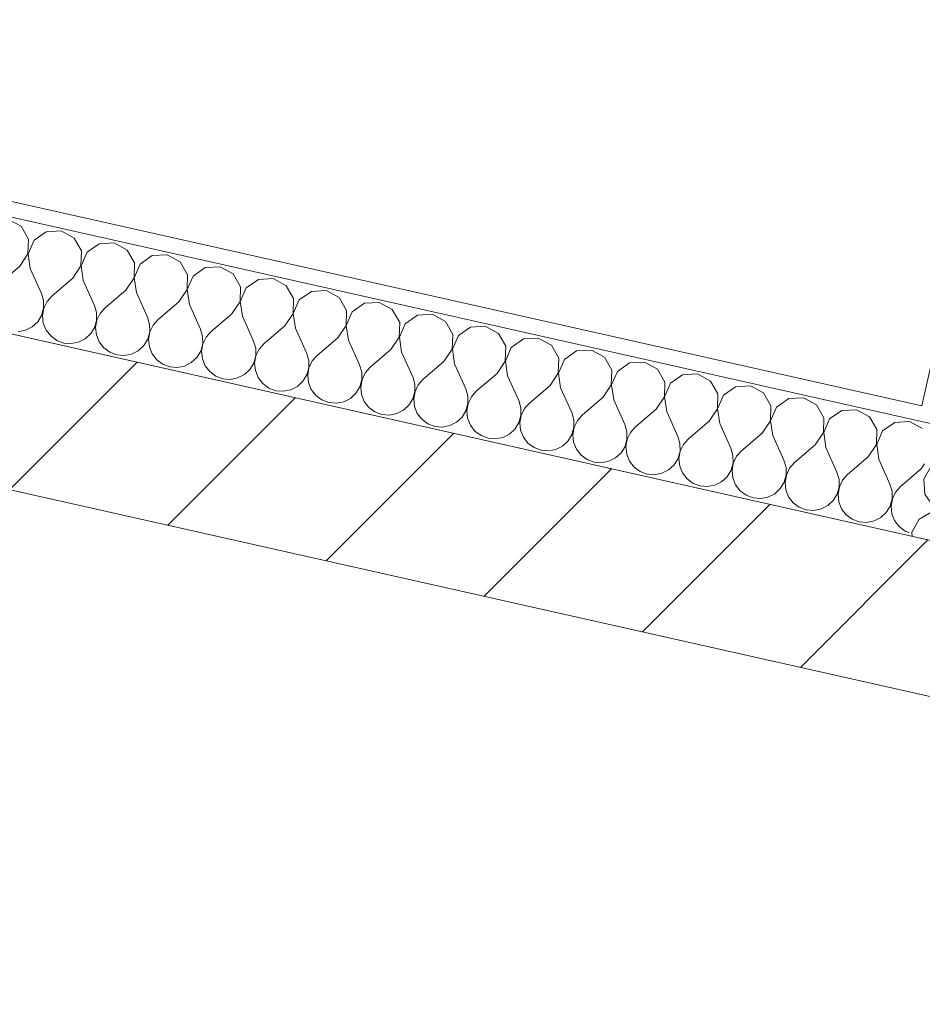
# Model space of a CAD drawing. Header units: millimetres. Extents: x -7218036 to -6934485, y 6013857 to 6210136.
# Tile 30 of 214: x -7180957 to -7179771, y 6148577 to 6149871. Entities that reach past the tile are written whole.
import ezdxf

# ---------------------------------------------------------------- set-up
doc = ezdxf.new("R2010")
doc.units = ezdxf.units.MM
doc.header["$MEASUREMENT"] = 0
for name, color, linetype in [('S - автостоянка.АР', 7, 'Continuous'), ('АР-Стены_внешние_.АР', 7, 'Continuous'), ('АР-Чертеж-Оси_Осевые размеры.АР', 7, 'Continuous')]:
    doc.layers.add(name, color=color, linetype=linetype)
doc.layers.add('АР-Стены_внешние_.АР_Ном._пера__1', color=7, linetype='Continuous', lineweight=30)
doc.layers.add('АР-Чертеж-Оси_Осевые размеры.АР_Ном._пера__1', color=7, linetype='Continuous', lineweight=0)
doc.styles.add('РЎР“Р•РќР•Р\xa0Р\x98Р\xa0_РЎРўР\x98Р›Р¬_1', font='GOTHIC.TTF')
doc.dimstyles.new('СГЕНЕРИР_СТИЛЬ__1', dxfattribs={"dimtxt": 400, "dimasz": 332.5, "dimexe": 0.18, "dimexo": 0.0625, "dimgap": 0, "dimtad": 1, "dimdec": 0, "dimzin": 0, "dimdsep": 46, "dimtxsty": 'РЎР“Р•РќР•Р\xa0Р\x98Р\xa0_РЎРўР\x98Р›Р¬_1', "dimblk": 'ARROWHEAD_6', "dimblk1": 'ARROWHEAD_6', "dimblk2": 'ARROWHEAD_6', "dimcen": 0.09, "dimse1": 1, "dimse2": 1, "dimclrd": 7, "dimclre": 7, "dimclrt": 7, "dimazin": 0, "dimtfac": 1, "dimtdec": 4, "dimtmove": 0, "dimatfit": 3, "dimfxl": 1, "dimtolj": 1, "dimtzin": 0, "dimarcsym": 0})
pattern_1 = [(45, (-6566190.34, 6563027.8), (-111.369318, 111.369318), [0, -105, 0, -157.5]), (110, (-6565840.34, 6563027.8), (148.001588, 53.868173), [0, -77, 0, -133])]

# ---------------------------------------------------------------- blocks, each defined once
blk = doc.blocks.new('Стена_121_6', base_point=(-7179542.9, 6149035.3))
at = {"layer": 'АР-Стены_внешние_.АР', "linetype": 'Continuous', "lineweight": 0, "true_color": 0x000000}
h = blk.add_hatch(dxfattribs=at)
h.set_pattern_fill('БЛОКИ_БЕТОННЫЕ_ЭФФЕКТИВН_7F', color=18, style=0, pattern_type=2)
h.set_pattern_definition([(45, (-6566190.34, 6562677.8), (-127.279217, 127.279217), [])])
h.paths.add_polyline_path([(-7179643, 6149160.3), (-7182714, 6149850), (-7182757.8, 6149654.9), (-7179686.8, 6148965.1)])
at = {"layer": 'АР-Стены_внешние_.АР_Ном._пера__1', "color": 7, "linetype": 'Continuous', "lineweight": 15, "flags": 128}
for points in [[(-7179643, 6149160.3), (-7182714, 6149850)], [(-7182757.8, 6149654.9), (-7179686.8, 6148965.1)]]:
    blk.add_lwpolyline(points, dxfattribs=at)
blk = doc.blocks.new('*X496', base_point=(-6566190.3, 6562677.8))
at = {"layer": 'АР-Стены_внешние_.АР_Ном._пера__1', "color": 7, "linetype": 'Continuous', "lineweight": 0}
for p, q in [((-7179753.2, 6149334.4), (-7179752.3, 6149317.4)), ((-7179752.3, 6149317.4), (-7179741.1, 6149301.4)), ((-7179742.8, 6149294), (-7179759.7, 6149284.3)), ((-7179727.3, 6149293.5), (-7179742.8, 6149294)), ((-7179741.1, 6149301.4), (-7179729, 6149296.1)), ((-7179759.7, 6149284.3), (-7179769, 6149267.2)), ((-7179769, 6149267.2), (-7179767.9, 6149247.7)), ((-7179767.9, 6149247.7), (-7179756.8, 6149231.7)), ((-7179719.5, 6149226.8), (-7179692.7, 6149238.8)), ((-7179756.8, 6149231.7), (-7179738.8, 6149223.9)), ((-7179738.8, 6149223.9), (-7179719.5, 6149226.8)), ((-7179775.4, 6149214.6), (-7179784.7, 6149197.5)), ((-7179758.4, 6149224.3), (-7179775.4, 6149214.6)), ((-7179738.9, 6149223.6), (-7179758.4, 6149224.3)), ((-7179722.7, 6149212.8), (-7179738.9, 6149223.6)), ((-7179722.7, 6149212.8), (-7179699.5, 6149185.7)), ((-7179784.7, 6149197.5), (-7179784.4, 6149192)), ((-7179699.5, 6149185.7), (-7179692.1, 6149179.1)), ((-7179693.2, 6149174.5), (-7179698.8, 6149172.8)), ((-7179683.3, 6149174.6), (-7179693.2, 6149174.5)), ((-7179692.1, 6149179.1), (-7179683.2, 6149174.8)), ((-7179673.8, 6149171.9), (-7179683.3, 6149174.6)), ((-7179683.2, 6149174.8), (-7179673.5, 6149173.1)), ((-7179673.5, 6149173.1), (-7179663.7, 6149174.2)), ((-7179663.7, 6149174.2), (-7179654.6, 6149177.8)), ((-7179654.6, 6149177.8), (-7179654.2, 6149178.1)), ((-7179665.4, 6149166.8), (-7179673.8, 6149171.9)), ((-7179663.6, 6149164.9), (-7179665.4, 6149166.8))]:
    blk.add_line(p, q, dxfattribs=at)
blk = doc.blocks.new('Стена_256_6', base_point=(-7179261.7, 6150858))
at = {"layer": 'АР-Стены_внешние_.АР', "linetype": 'Continuous', "lineweight": 0, "true_color": 0x000000}
h = blk.add_hatch(dxfattribs=at)
h.set_pattern_fill('ШТУКАТУРКА__ГИПС_01_0006', color=18, style=0, pattern_type=2)
h.set_pattern_definition(pattern_1)
h.paths.add_polyline_path([(-7179752.1, 6149359), (-7179445.3, 6150725), (-7179464.8, 6150729.4), (-7179771.6, 6149363.4)])
h = blk.add_hatch(dxfattribs=at)
h.set_pattern_fill('ШТУКАТУРКА__ГИПС_01_0006', color=18, style=0, pattern_type=2)
h.set_pattern_definition(pattern_1)
h.paths.add_polyline_path([(-7179771.6, 6149363.4), (-7179776, 6149343.9), (-7179756.4, 6149339.5)])
h = blk.add_hatch(dxfattribs=at)
h.set_pattern_fill('ШТУКАТУРКА__ГИПС_01_0006', color=18, style=0, pattern_type=2)
h.set_pattern_definition(pattern_1)
h.paths.add_polyline_path([(-7179752.1, 6149359), (-7179771.6, 6149363.4), (-7179756.4, 6149339.5)])
at = {"layer": 'АР-Стены_внешние_.АР_Ном._пера__1', "color": 7, "linetype": 'Continuous', "lineweight": 0}
blk.add_line((-7179776, 6149343.9), (-7179756.4, 6149339.5), dxfattribs=at)
at = {"layer": 'АР-Стены_внешние_.АР_Ном._пера__1', "color": 7, "linetype": 'Continuous', "lineweight": 0, "flags": 128}
for points in [[(-7179464.8, 6150729.4), (-7179771.6, 6149363.4)], [(-7179643, 6149160.3), (-7179789.3, 6149193.1)]]:
    blk.add_lwpolyline(points, dxfattribs=at)
at = {"layer": 'АР-Стены_внешние_.АР', "color": 7, "lineweight": 0}
blk.add_blockref('*X496', (-6566190.3, 6562677.8), dxfattribs=at)
blk = doc.blocks.new('*X509', base_point=(-6566190.3, 6562677.8))
at = {"layer": 'АР-Стены_внешние_.АР_Ном._пера__1', "color": 7, "linetype": 'Continuous', "lineweight": 0}
for p, q in [((-7180955.4, 6149599.7), (-7180972.6, 6149609)), ((-7180945.7, 6149582.7), (-7180955.4, 6149599.7)), ((-7180922.4, 6149592.2), (-7180938.4, 6149581.1)), ((-7180902.9, 6149593.3), (-7180922.4, 6149592.2)), ((-7180885.7, 6149584), (-7180902.9, 6149593.3)), ((-7180946.4, 6149563.2), (-7180945.7, 6149582.7)), ((-7180938.4, 6149581.1), (-7180946.1, 6149563.1)), ((-7180876.1, 6149567.1), (-7180885.7, 6149584)), ((-7180852.7, 6149576.6), (-7180868.7, 6149565.4)), ((-7180833.2, 6149577.7), (-7180852.7, 6149576.6)), ((-7180816.1, 6149568.3), (-7180833.2, 6149577.7)), ((-7180957.2, 6149547), (-7180946.4, 6149563.2)), ((-7180946.1, 6149563.1), (-7180943.3, 6149543.8)), ((-7180876.7, 6149547.5), (-7180876.1, 6149567.1)), ((-7180868.7, 6149565.4), (-7180876.4, 6149547.5)), ((-7180806.4, 6149551.4), (-7180816.1, 6149568.3)), ((-7180807, 6149531.9), (-7180806.4, 6149551.4)), ((-7180799, 6149549.8), (-7180806.7, 6149531.8)), ((-7180783, 6149560.9), (-7180799, 6149549.8)), ((-7180763.5, 6149562), (-7180783, 6149560.9)), ((-7180746.4, 6149552.7), (-7180763.5, 6149562)), ((-7180736.7, 6149535.8), (-7180746.4, 6149552.7)), ((-7180957.2, 6149547), (-7180984.4, 6149523.8)), ((-7180943.3, 6149543.8), (-7180928.6, 6149511.3)), ((-7180887.5, 6149531.3), (-7180876.7, 6149547.5)), ((-7180876.4, 6149547.5), (-7180873.6, 6149528.2)), ((-7180713.3, 6149545.3), (-7180729.3, 6149534.1)), ((-7180693.8, 6149546.4), (-7180713.3, 6149545.3)), ((-7180676.7, 6149537), (-7180693.8, 6149546.4)), ((-7180667, 6149520.1), (-7180676.7, 6149537)), ((-7180887.5, 6149531.3), (-7180914.7, 6149508.1)), ((-7180873.6, 6149528.2), (-7180859, 6149495.6)), ((-7180817.8, 6149515.7), (-7180807, 6149531.9)), ((-7180806.7, 6149531.8), (-7180803.9, 6149512.5)), ((-7180737.3, 6149516.2), (-7180736.7, 6149535.8)), ((-7180729.3, 6149534.1), (-7180737.1, 6149516.2)), ((-7180643.6, 6149529.6), (-7180659.6, 6149518.4)), ((-7180624.1, 6149530.7), (-7180643.6, 6149529.6)), ((-7180607, 6149521.4), (-7180624.1, 6149530.7)), ((-7180925.9, 6149501.8), (-7180928.6, 6149511.3)), ((-7180817.8, 6149515.7), (-7180845, 6149492.5)), ((-7180803.9, 6149512.5), (-7180789.3, 6149479.9)), ((-7180748.2, 6149500), (-7180737.3, 6149516.2)), ((-7180737.1, 6149516.2), (-7180734.2, 6149496.9)), ((-7180667.6, 6149500.6), (-7180667, 6149520.1)), ((-7180659.6, 6149518.4), (-7180667.4, 6149500.5)), ((-7180597.3, 6149504.4), (-7180607, 6149521.4)), ((-7180573.9, 6149514), (-7180589.9, 6149502.8)), ((-7180554.4, 6149515.1), (-7180573.9, 6149514)), ((-7180537.3, 6149505.7), (-7180554.4, 6149515.1)), ((-7180925.8, 6149491.9), (-7180925.9, 6149501.8)), ((-7180921.3, 6149500.8), (-7180925.5, 6149491.9)), ((-7180914.7, 6149508.1), (-7180921.3, 6149500.8)), ((-7180748.2, 6149500), (-7180775.3, 6149476.8)), ((-7180678.5, 6149484.3), (-7180667.6, 6149500.6)), ((-7180667.4, 6149500.5), (-7180664.5, 6149481.2)), ((-7180597.9, 6149484.9), (-7180597.3, 6149504.4)), ((-7180589.9, 6149502.8), (-7180597.7, 6149484.9)), ((-7180527.6, 6149488.8), (-7180537.3, 6149505.7)), ((-7180504.2, 6149498.3), (-7180520.2, 6149487.1)), ((-7180484.7, 6149499.4), (-7180504.2, 6149498.3)), ((-7180467.6, 6149490.1), (-7180484.7, 6149499.4)), ((-7180928.4, 6149482.4), (-7180925.8, 6149491.9)), ((-7180925.5, 6149491.9), (-7180927.2, 6149482.2)), ((-7180856.2, 6149486.1), (-7180859, 6149495.6)), ((-7180856.1, 6149476.3), (-7180856.2, 6149486.1)), ((-7180851.6, 6149485.1), (-7180855.8, 6149476.2)), ((-7180845, 6149492.5), (-7180851.6, 6149485.1)), ((-7180734.2, 6149496.9), (-7180719.6, 6149464.3)), ((-7180608.8, 6149468.7), (-7180597.9, 6149484.9)), ((-7180597.7, 6149484.9), (-7180594.8, 6149465.6)), ((-7180528.3, 6149469.3), (-7180527.6, 6149488.8)), ((-7180520.2, 6149487.1), (-7180528, 6149469.2)), ((-7180457.9, 6149473.1), (-7180467.6, 6149490.1)), ((-7180940.8, 6149467.3), (-7180933.6, 6149474)), ((-7180933.6, 6149474), (-7180928.4, 6149482.4)), ((-7180927.2, 6149482.2), (-7180926.2, 6149472.4)), ((-7180926.2, 6149472.4), (-7180922.5, 6149463.2)), ((-7180858.7, 6149466.8), (-7180856.1, 6149476.3)), ((-7180855.8, 6149476.2), (-7180857.5, 6149466.5)), ((-7180786.5, 6149470.5), (-7180789.3, 6149479.9)), ((-7180775.3, 6149476.8), (-7180781.9, 6149469.4)), ((-7180678.5, 6149484.3), (-7180705.6, 6149461.2)), ((-7180664.5, 6149481.2), (-7180649.9, 6149448.6)), ((-7180458.6, 6149453.6), (-7180457.9, 6149473.1)), ((-7180434.5, 6149482.7), (-7180450.5, 6149471.5)), ((-7180415, 6149483.8), (-7180434.5, 6149482.7)), ((-7180397.9, 6149474.4), (-7180415, 6149483.8)), ((-7180388.2, 6149457.5), (-7180397.9, 6149474.4)), ((-7180959.2, 6149460.9), (-7180949.6, 6149462.9)), ((-7180949.6, 6149462.9), (-7180940.8, 6149467.3)), ((-7180922.5, 6149463.2), (-7180916.5, 6149455.4)), ((-7180863.9, 6149458.4), (-7180858.7, 6149466.8)), ((-7180857.5, 6149466.5), (-7180856.5, 6149456.7)), ((-7180789, 6149451.1), (-7180786.4, 6149460.6)), ((-7180786.1, 6149460.6), (-7180787.8, 6149450.9)), ((-7180786.4, 6149460.6), (-7180786.5, 6149470.5)), ((-7180781.9, 6149469.4), (-7180786.1, 6149460.6)), ((-7180716.8, 6149454.8), (-7180719.6, 6149464.3)), ((-7180705.6, 6149461.2), (-7180712.2, 6149453.8)), ((-7180608.8, 6149468.7), (-7180635.9, 6149445.5)), ((-7180594.8, 6149465.6), (-7180580.2, 6149433)), ((-7180539.1, 6149453), (-7180528.3, 6149469.3)), ((-7180528, 6149469.2), (-7180525.1, 6149449.9)), ((-7180450.5, 6149471.5), (-7180458.3, 6149453.6)), ((-7180364.8, 6149467), (-7180380.8, 6149455.8)), ((-7180345.4, 6149468.1), (-7180364.8, 6149467)), ((-7180328.2, 6149458.8), (-7180345.4, 6149468.1)), ((-7180318.5, 6149441.8), (-7180328.2, 6149458.8)), ((-7180916.5, 6149455.4), (-7180908.6, 6149449.6)), ((-7180908.6, 6149449.6), (-7180899.4, 6149446.1)), ((-7180899.4, 6149446.1), (-7180889.5, 6149445.3)), ((-7180889.5, 6149445.3), (-7180879.9, 6149447.2)), ((-7180879.9, 6149447.2), (-7180871.1, 6149451.7)), ((-7180871.1, 6149451.7), (-7180863.9, 6149458.4)), ((-7180856.5, 6149456.7), (-7180852.8, 6149447.6)), ((-7180852.8, 6149447.6), (-7180846.8, 6149439.8)), ((-7180794.2, 6149442.7), (-7180789, 6149451.1)), ((-7180787.8, 6149450.9), (-7180786.8, 6149441.1)), ((-7180716.7, 6149445), (-7180716.8, 6149454.8)), ((-7180712.2, 6149453.8), (-7180716.5, 6149444.9)), ((-7180647.1, 6149439.2), (-7180649.9, 6149448.6)), ((-7180539.1, 6149453), (-7180566.2, 6149429.9)), ((-7180525.1, 6149449.9), (-7180510.5, 6149417.3)), ((-7180469.4, 6149437.4), (-7180458.6, 6149453.6)), ((-7180458.3, 6149453.6), (-7180455.4, 6149434.3)), ((-7180388.9, 6149438), (-7180388.2, 6149457.5)), ((-7180380.8, 6149455.8), (-7180388.6, 6149437.9)), ((-7180295.2, 6149451.4), (-7180311.2, 6149440.2)), ((-7180275.7, 6149452.4), (-7180295.2, 6149451.4)), ((-7180258.5, 6149443.1), (-7180275.7, 6149452.4)), ((-7180846.8, 6149439.8), (-7180838.9, 6149433.9)), ((-7180838.9, 6149433.9), (-7180829.7, 6149430.5)), ((-7180810.2, 6149431.5), (-7180801.4, 6149436)), ((-7180801.4, 6149436), (-7180794.2, 6149442.7)), ((-7180786.8, 6149441.1), (-7180783.1, 6149431.9)), ((-7180724.5, 6149427.1), (-7180719.4, 6149435.5)), ((-7180719.4, 6149435.5), (-7180716.7, 6149445)), ((-7180716.5, 6149444.9), (-7180718.1, 6149435.2)), ((-7180718.1, 6149435.2), (-7180717.1, 6149425.4)), ((-7180647, 6149429.3), (-7180647.1, 6149439.2)), ((-7180642.5, 6149438.1), (-7180646.8, 6149429.3)), ((-7180635.9, 6149445.5), (-7180642.5, 6149438.1)), ((-7180577.4, 6149423.5), (-7180580.2, 6149433)), ((-7180469.4, 6149437.4), (-7180496.6, 6149414.2)), ((-7180455.4, 6149434.3), (-7180440.8, 6149401.7)), ((-7180399.7, 6149421.7), (-7180388.9, 6149438)), ((-7180388.6, 6149437.9), (-7180385.8, 6149418.6)), ((-7180319.2, 6149422.3), (-7180318.5, 6149441.8)), ((-7180311.2, 6149440.2), (-7180318.9, 6149422.3)), ((-7180248.8, 6149426.2), (-7180258.5, 6149443.1)), ((-7180225.5, 6149435.7), (-7180241.5, 6149424.5)), ((-7180206, 6149436.8), (-7180225.5, 6149435.7)), ((-7180188.8, 6149427.5), (-7180206, 6149436.8)), ((-7180829.7, 6149430.5), (-7180819.8, 6149429.6)), ((-7180819.8, 6149429.6), (-7180810.2, 6149431.5)), ((-7180783.1, 6149431.9), (-7180777.1, 6149424.1)), ((-7180777.1, 6149424.1), (-7180769.2, 6149418.3)), ((-7180740.5, 6149415.9), (-7180731.7, 6149420.4)), ((-7180731.7, 6149420.4), (-7180724.5, 6149427.1)), ((-7180717.1, 6149425.4), (-7180713.5, 6149416.3)), ((-7180649.7, 6149419.8), (-7180647, 6149429.3)), ((-7180646.8, 6149429.3), (-7180648.5, 6149419.6)), ((-7180577.3, 6149413.7), (-7180577.4, 6149423.5)), ((-7180572.8, 6149422.5), (-7180577.1, 6149413.6)), ((-7180566.2, 6149429.9), (-7180572.8, 6149422.5)), ((-7180399.7, 6149421.7), (-7180426.9, 6149398.6)), ((-7180330, 6149406.1), (-7180319.2, 6149422.3)), ((-7180318.9, 6149422.3), (-7180316.1, 6149403)), ((-7180249.5, 6149406.7), (-7180248.8, 6149426.2)), ((-7180241.5, 6149424.5), (-7180249.2, 6149406.6)), ((-7180179.1, 6149410.5), (-7180188.8, 6149427.5)), ((-7180155.8, 6149420.1), (-7180171.8, 6149408.9)), ((-7180136.3, 6149421.1), (-7180155.8, 6149420.1)), ((-7180119.1, 6149411.8), (-7180136.3, 6149421.1)), ((-7180769.2, 6149418.3), (-7180760, 6149414.8)), ((-7180760, 6149414.8), (-7180750.1, 6149414)), ((-7180750.1, 6149414), (-7180740.5, 6149415.9)), ((-7180713.5, 6149416.3), (-7180707.4, 6149408.5)), ((-7180707.4, 6149408.5), (-7180699.5, 6149402.6)), ((-7180662, 6149404.7), (-7180654.8, 6149411.4)), ((-7180654.8, 6149411.4), (-7180649.7, 6149419.8)), ((-7180648.5, 6149419.6), (-7180647.4, 6149409.8)), ((-7180647.4, 6149409.8), (-7180643.8, 6149400.6)), ((-7180580, 6149404.2), (-7180577.3, 6149413.7)), ((-7180577.1, 6149413.6), (-7180578.8, 6149403.9)), ((-7180507.7, 6149407.9), (-7180510.5, 6149417.3)), ((-7180507.7, 6149398), (-7180507.7, 6149407.9)), ((-7180496.6, 6149414.2), (-7180503.1, 6149406.8)), ((-7180385.8, 6149418.6), (-7180371.1, 6149386)), ((-7180179.8, 6149391), (-7180179.1, 6149410.5)), ((-7180171.8, 6149408.9), (-7180179.5, 6149391)), ((-7180109.4, 6149394.9), (-7180119.1, 6149411.8)), ((-7180699.5, 6149402.6), (-7180690.3, 6149399.2)), ((-7180690.3, 6149399.2), (-7180680.5, 6149398.3)), ((-7180680.5, 6149398.3), (-7180670.8, 6149400.2)), ((-7180670.8, 6149400.2), (-7180662, 6149404.7)), ((-7180643.8, 6149400.6), (-7180637.7, 6149392.8)), ((-7180592.3, 6149389.1), (-7180585.1, 6149395.8)), ((-7180585.1, 6149395.8), (-7180580, 6149404.2)), ((-7180578.8, 6149403.9), (-7180577.7, 6149394.1)), ((-7180577.7, 6149394.1), (-7180574.1, 6149385)), ((-7180510.3, 6149388.5), (-7180507.7, 6149398)), ((-7180507.4, 6149398), (-7180509.1, 6149388.3)), ((-7180503.1, 6149406.8), (-7180507.4, 6149398)), ((-7180438, 6149392.2), (-7180440.8, 6149401.7)), ((-7180426.9, 6149398.6), (-7180433.4, 6149391.2)), ((-7180330, 6149406.1), (-7180357.2, 6149382.9)), ((-7180316.1, 6149403), (-7180301.4, 6149370.4)), ((-7180260.3, 6149390.4), (-7180249.5, 6149406.7)), ((-7180249.2, 6149406.6), (-7180246.4, 6149387.3)), ((-7180110.1, 6149375.4), (-7180109.4, 6149394.9)), ((-7180086.1, 6149404.4), (-7180102.1, 6149393.2)), ((-7180066.6, 6149405.5), (-7180086.1, 6149404.4)), ((-7180049.4, 6149396.2), (-7180066.6, 6149405.5)), ((-7180039.7, 6149379.2), (-7180049.4, 6149396.2)), ((-7180637.7, 6149392.8), (-7180629.8, 6149387)), ((-7180629.8, 6149387), (-7180620.6, 6149383.5)), ((-7180620.6, 6149383.5), (-7180610.8, 6149382.7)), ((-7180610.8, 6149382.7), (-7180601.1, 6149384.6)), ((-7180601.1, 6149384.6), (-7180592.3, 6149389.1)), ((-7180574.1, 6149385), (-7180568, 6149377.2)), ((-7180515.4, 6149380.1), (-7180510.3, 6149388.5)), ((-7180509.1, 6149388.3), (-7180508, 6149378.5)), ((-7180440.6, 6149372.9), (-7180438, 6149382.4)), ((-7180437.7, 6149382.3), (-7180439.4, 6149372.6)), ((-7180438, 6149382.4), (-7180438, 6149392.2)), ((-7180433.4, 6149391.2), (-7180437.7, 6149382.3)), ((-7180368.3, 6149376.6), (-7180371.1, 6149386)), ((-7180357.2, 6149382.9), (-7180363.7, 6149375.5)), ((-7180260.3, 6149390.4), (-7180287.5, 6149367.3)), ((-7180246.4, 6149387.3), (-7180231.7, 6149354.7)), ((-7180190.6, 6149374.8), (-7180179.8, 6149391)), ((-7180179.5, 6149391), (-7180176.7, 6149371.6)), ((-7180102.1, 6149393.2), (-7180109.8, 6149375.3)), ((-7180016.4, 6149388.7), (-7180032.4, 6149377.6)), ((-7179996.9, 6149389.8), (-7180016.4, 6149388.7)), ((-7179979.7, 6149380.5), (-7179996.9, 6149389.8)), ((-7180568, 6149377.2), (-7180560.1, 6149371.3)), ((-7180560.1, 6149371.3), (-7180550.9, 6149367.8)), ((-7180541.1, 6149367), (-7180531.4, 6149368.9)), ((-7180531.4, 6149368.9), (-7180522.6, 6149373.4)), ((-7180522.6, 6149373.4), (-7180515.4, 6149380.1)), ((-7180508, 6149378.5), (-7180504.4, 6149369.3)), ((-7180504.4, 6149369.3), (-7180498.4, 6149361.5)), ((-7180445.7, 6149364.5), (-7180440.6, 6149372.9)), ((-7180439.4, 6149372.6), (-7180438.3, 6149362.8)), ((-7180368.3, 6149366.7), (-7180368.3, 6149376.6)), ((-7180363.7, 6149375.5), (-7180368, 6149366.7)), ((-7180298.7, 6149360.9), (-7180301.4, 6149370.4)), ((-7180190.6, 6149374.8), (-7180217.8, 6149351.6)), ((-7180176.7, 6149371.6), (-7180162, 6149339.1)), ((-7180120.9, 6149359.1), (-7180110.1, 6149375.4)), ((-7180109.8, 6149375.3), (-7180107, 6149356)), ((-7180040.4, 6149359.7), (-7180039.7, 6149379.2)), ((-7180032.4, 6149377.6), (-7180040.1, 6149359.7)), ((-7179970.1, 6149363.6), (-7179979.7, 6149380.5)), ((-7179946.7, 6149373.1), (-7179962.7, 6149361.9)), ((-7179927.2, 6149374.2), (-7179946.7, 6149373.1)), ((-7179910.1, 6149364.9), (-7179927.2, 6149374.2)), ((-7180550.9, 6149367.8), (-7180541.1, 6149367)), ((-7180498.4, 6149361.5), (-7180490.4, 6149355.7)), ((-7180490.4, 6149355.7), (-7180481.2, 6149352.2)), ((-7180461.7, 6149353.3), (-7180452.9, 6149357.8)), ((-7180452.9, 6149357.8), (-7180445.7, 6149364.5)), ((-7180438.3, 6149362.8), (-7180434.7, 6149353.7)), ((-7180376, 6149348.8), (-7180370.9, 6149357.2)), ((-7180370.9, 6149357.2), (-7180368.3, 6149366.7)), ((-7180368, 6149366.7), (-7180369.7, 6149357)), ((-7180369.7, 6149357), (-7180368.7, 6149347.2)), ((-7180298.6, 6149351.1), (-7180298.7, 6149360.9)), ((-7180294, 6149359.9), (-7180298.3, 6149351)), ((-7180287.5, 6149367.3), (-7180294, 6149359.9)), ((-7180120.9, 6149359.1), (-7180148.1, 6149335.9)), ((-7180107, 6149356), (-7180092.3, 6149323.4)), ((-7180051.2, 6149343.5), (-7180040.4, 6149359.7)), ((-7180040.1, 6149359.7), (-7180037.3, 6149340.3)), ((-7179970.7, 6149344.1), (-7179970.1, 6149363.6)), ((-7179962.7, 6149361.9), (-7179970.4, 6149344)), ((-7179900.4, 6149347.9), (-7179910.1, 6149364.9)), ((-7179877, 6149357.4), (-7179893, 6149346.3)), ((-7179857.5, 6149358.5), (-7179877, 6149357.4)), ((-7179840.4, 6149349.2), (-7179857.5, 6149358.5)), ((-7180481.2, 6149352.2), (-7180471.4, 6149351.4)), ((-7180471.4, 6149351.4), (-7180461.7, 6149353.3)), ((-7180434.7, 6149353.7), (-7180428.7, 6149345.9)), ((-7180428.7, 6149345.9), (-7180420.7, 6149340)), ((-7180383.2, 6149342.1), (-7180376, 6149348.8)), ((-7180368.7, 6149347.2), (-7180365, 6149338)), ((-7180301.2, 6149341.6), (-7180298.6, 6149351.1)), ((-7180298.3, 6149351), (-7180300, 6149341.3)), ((-7180229, 6149345.3), (-7180231.7, 6149354.7)), ((-7180228.9, 6149335.4), (-7180229, 6149345.3)), ((-7180224.3, 6149344.2), (-7180228.6, 6149335.4)), ((-7180217.8, 6149351.6), (-7180224.3, 6149344.2)), ((-7180051.2, 6149343.5), (-7180078.4, 6149320.3)), ((-7179981.5, 6149327.8), (-7179970.7, 6149344.1)), ((-7179970.4, 6149344), (-7179967.6, 6149324.7)), ((-7179901, 6149328.4), (-7179900.4, 6149347.9)), ((-7179893, 6149346.3), (-7179900.7, 6149328.4)), ((-7179830.7, 6149332.3), (-7179840.4, 6149349.2)), ((-7179787.8, 6149342.9), (-7179807.3, 6149341.8)), ((-7179770.7, 6149333.6), (-7179787.8, 6149342.9)), ((-7180420.7, 6149340), (-7180411.5, 6149336.5)), ((-7180411.5, 6149336.5), (-7180401.7, 6149335.7)), ((-7180401.7, 6149335.7), (-7180392, 6149337.6)), ((-7180392, 6149337.6), (-7180383.2, 6149342.1)), ((-7180365, 6149338), (-7180359, 6149330.2)), ((-7180359, 6149330.2), (-7180351, 6149324.4)), ((-7180313.5, 6149326.4), (-7180306.3, 6149333.2)), ((-7180306.3, 6149333.2), (-7180301.2, 6149341.6)), ((-7180300, 6149341.3), (-7180299, 6149331.5)), ((-7180299, 6149331.5), (-7180295.3, 6149322.4)), ((-7180231.5, 6149325.9), (-7180228.9, 6149335.4)), ((-7180228.6, 6149335.4), (-7180230.3, 6149325.6)), ((-7180159.3, 6149329.6), (-7180162, 6149339.1)), ((-7180159.2, 6149319.8), (-7180159.3, 6149329.6)), ((-7180148.1, 6149335.9), (-7180154.6, 6149328.6)), ((-7180037.3, 6149340.3), (-7180022.6, 6149307.8)), ((-7179831.3, 6149312.8), (-7179830.7, 6149332.3)), ((-7179823.3, 6149330.6), (-7179831.1, 6149312.7)), ((-7179807.3, 6149341.8), (-7179823.3, 6149330.6)), ((-7180351, 6149324.4), (-7180341.8, 6149320.9)), ((-7180341.8, 6149320.9), (-7180332, 6149320.1)), ((-7180332, 6149320.1), (-7180322.3, 6149322)), ((-7180322.3, 6149322), (-7180313.5, 6149326.4)), ((-7180295.3, 6149322.4), (-7180289.3, 6149314.6)), ((-7180243.9, 6149310.8), (-7180236.6, 6149317.5)), ((-7180236.6, 6149317.5), (-7180231.5, 6149325.9)), ((-7180230.3, 6149325.6), (-7180229.3, 6149315.8)), ((-7180161.8, 6149310.3), (-7180159.2, 6149319.8)), ((-7180158.9, 6149319.7), (-7180160.6, 6149310)), ((-7180154.6, 6149328.6), (-7180158.9, 6149319.7)), ((-7180089.6, 6149314), (-7180092.3, 6149323.4)), ((-7180078.4, 6149320.3), (-7180084.9, 6149312.9)), ((-7179981.5, 6149327.8), (-7180008.7, 6149304.6)), ((-7179967.6, 6149324.7), (-7179953, 6149292.1)), ((-7179911.8, 6149312.2), (-7179901, 6149328.4)), ((-7179900.7, 6149328.4), (-7179897.9, 6149309)), ((-7180289.3, 6149314.6), (-7180281.3, 6149308.7)), ((-7180281.3, 6149308.7), (-7180272.1, 6149305.2)), ((-7180272.1, 6149305.2), (-7180262.3, 6149304.4)), ((-7180262.3, 6149304.4), (-7180252.6, 6149306.3)), ((-7180252.6, 6149306.3), (-7180243.9, 6149310.8)), ((-7180229.3, 6149315.8), (-7180225.6, 6149306.7)), ((-7180225.6, 6149306.7), (-7180219.6, 6149298.9)), ((-7180166.9, 6149301.8), (-7180161.8, 6149310.3)), ((-7180160.6, 6149310), (-7180159.6, 6149300.2)), ((-7180092.1, 6149294.6), (-7180089.5, 6149304.1)), ((-7180089.2, 6149304), (-7180090.9, 6149294.3)), ((-7180089.5, 6149304.1), (-7180089.6, 6149314)), ((-7180084.9, 6149312.9), (-7180089.2, 6149304)), ((-7180019.9, 6149298.3), (-7180022.6, 6149307.8)), ((-7180008.7, 6149304.6), (-7180015.2, 6149297.3)), ((-7179911.8, 6149312.2), (-7179939, 6149289)), ((-7179897.9, 6149309), (-7179883.3, 6149276.5)), ((-7179842.2, 6149296.5), (-7179831.3, 6149312.8)), ((-7179831.1, 6149312.7), (-7179828.2, 6149293.4)), ((-7180219.6, 6149298.9), (-7180211.7, 6149293)), ((-7180211.7, 6149293), (-7180202.4, 6149289.6)), ((-7180192.6, 6149288.8), (-7180182.9, 6149290.7)), ((-7180182.9, 6149290.7), (-7180174.2, 6149295.1)), ((-7180174.2, 6149295.1), (-7180166.9, 6149301.8)), ((-7180159.6, 6149300.2), (-7180155.9, 6149291)), ((-7180155.9, 6149291), (-7180149.9, 6149283.2)), ((-7180097.2, 6149286.2), (-7180092.1, 6149294.6)), ((-7180090.9, 6149294.3), (-7180089.9, 6149284.5)), ((-7180019.8, 6149288.5), (-7180019.9, 6149298.3)), ((-7180015.2, 6149297.3), (-7180019.5, 6149288.4)), ((-7179950.2, 6149282.7), (-7179953, 6149292.1)), ((-7179842.2, 6149296.5), (-7179869.3, 6149273.3)), ((-7179828.2, 6149293.4), (-7179813.6, 6149260.8)), ((-7180202.4, 6149289.6), (-7180192.6, 6149288.8)), ((-7180149.9, 6149283.2), (-7180142, 6149277.4)), ((-7180113.2, 6149275), (-7180104.5, 6149279.5)), ((-7180104.5, 6149279.5), (-7180097.2, 6149286.2)), ((-7180089.9, 6149284.5), (-7180086.2, 6149275.4)), ((-7180027.6, 6149270.5), (-7180022.4, 6149279)), ((-7180022.4, 6149279), (-7180019.8, 6149288.5)), ((-7180019.5, 6149288.4), (-7180021.2, 6149278.7)), ((-7180021.2, 6149278.7), (-7180020.2, 6149268.9)), ((-7179950.1, 6149272.8), (-7179950.2, 6149282.7)), ((-7179945.6, 6149281.6), (-7179949.8, 6149272.7)), ((-7179939, 6149289), (-7179945.6, 6149281.6)), ((-7179772.5, 6149280.9), (-7179799.6, 6149257.7)), ((-7179772.5, 6149280.9), (-7179768.2, 6149287.3)), ((-7180142, 6149277.4), (-7180132.7, 6149273.9)), ((-7180132.7, 6149273.9), (-7180122.9, 6149273.1)), ((-7180122.9, 6149273.1), (-7180113.2, 6149275)), ((-7180086.2, 6149275.4), (-7180080.2, 6149267.6)), ((-7180080.2, 6149267.6), (-7180072.3, 6149261.7)), ((-7180034.8, 6149263.8), (-7180027.6, 6149270.5)), ((-7180020.2, 6149268.9), (-7180016.5, 6149259.7)), ((-7179952.7, 6149263.3), (-7179950.1, 6149272.8)), ((-7179949.8, 6149272.7), (-7179951.5, 6149263)), ((-7179880.5, 6149267), (-7179883.3, 6149276.5)), ((-7179880.4, 6149257.2), (-7179880.5, 6149267)), ((-7179875.9, 6149266), (-7179880.1, 6149257.1)), ((-7179869.3, 6149273.3), (-7179875.9, 6149266)), ((-7180072.3, 6149261.7), (-7180063, 6149258.3)), ((-7180063, 6149258.3), (-7180053.2, 6149257.5)), ((-7180053.2, 6149257.5), (-7180043.6, 6149259.4)), ((-7180043.6, 6149259.4), (-7180034.8, 6149263.8)), ((-7180016.5, 6149259.7), (-7180010.5, 6149251.9)), ((-7180010.5, 6149251.9), (-7180002.6, 6149246.1)), ((-7179965.1, 6149248.2), (-7179957.9, 6149254.9)), ((-7179957.9, 6149254.9), (-7179952.7, 6149263.3)), ((-7179951.5, 6149263), (-7179950.5, 6149253.2)), ((-7179950.5, 6149253.2), (-7179946.8, 6149244.1)), ((-7179883, 6149247.7), (-7179880.4, 6149257.2)), ((-7179880.1, 6149257.1), (-7179881.8, 6149247.4)), ((-7179810.8, 6149251.4), (-7179813.6, 6149260.8)), ((-7179799.6, 6149257.7), (-7179806.2, 6149250.3)), ((-7180002.6, 6149246.1), (-7179993.4, 6149242.6)), ((-7179993.4, 6149242.6), (-7179983.5, 6149241.8)), ((-7179983.5, 6149241.8), (-7179973.9, 6149243.7)), ((-7179973.9, 6149243.7), (-7179965.1, 6149248.2)), ((-7179946.8, 6149244.1), (-7179940.8, 6149236.3)), ((-7179895.4, 6149232.5), (-7179888.2, 6149239.2)), ((-7179888.2, 6149239.2), (-7179883, 6149247.7)), ((-7179881.8, 6149247.4), (-7179880.8, 6149237.6)), ((-7179813.4, 6149232), (-7179810.7, 6149241.5)), ((-7179810.5, 6149241.4), (-7179812.1, 6149231.7)), ((-7179810.7, 6149241.5), (-7179810.8, 6149251.4)), ((-7179806.2, 6149250.3), (-7179810.5, 6149241.4)), ((-7179940.8, 6149236.3), (-7179932.9, 6149230.4)), ((-7179932.9, 6149230.4), (-7179923.7, 6149227)), ((-7179923.7, 6149227), (-7179913.8, 6149226.2)), ((-7179913.8, 6149226.2), (-7179904.2, 6149228.1)), ((-7179904.2, 6149228.1), (-7179895.4, 6149232.5)), ((-7179880.8, 6149237.6), (-7179877.1, 6149228.4)), ((-7179877.1, 6149228.4), (-7179871.1, 6149220.6)), ((-7179818.5, 6149223.6), (-7179813.4, 6149232)), ((-7179812.1, 6149231.7), (-7179811.1, 6149221.9)), ((-7179871.1, 6149220.6), (-7179863.2, 6149214.8)), ((-7179863.2, 6149214.8), (-7179854, 6149211.3)), ((-7179834.5, 6149212.4), (-7179825.7, 6149216.9)), ((-7179825.7, 6149216.9), (-7179818.5, 6149223.6)), ((-7179811.1, 6149221.9), (-7179807.5, 6149212.8)), ((-7179854, 6149211.3), (-7179844.1, 6149210.5)), ((-7179844.1, 6149210.5), (-7179834.5, 6149212.4)), ((-7179807.5, 6149212.8), (-7179801.4, 6149205)), ((-7179801.4, 6149205), (-7179793.5, 6149199.1)), ((-7179793.5, 6149199.1), (-7179788.4, 6149197.2))]:
    blk.add_line(p, q, dxfattribs=at)
blk = doc.blocks.new('Стена_259_6', base_point=(-7182714.6, 6149850.1))
at = {"layer": 'АР-Стены_внешние_.АР', "linetype": 'Continuous', "lineweight": 0, "true_color": 0x000000}
h = blk.add_hatch(dxfattribs=at)
h.set_pattern_fill('ШТУКАТУРКА__ГИПС_01_0006', color=18, style=0, pattern_type=2)
h.set_pattern_definition(pattern_1)
h.paths.add_polyline_path([(-7182515.9, 6149959.2), (-7179776, 6149343.9), (-7179771.6, 6149363.4), (-7182511.5, 6149978.8)])
at = {"layer": 'АР-Стены_внешние_.АР_Ном._пера__1', "color": 7, "linetype": 'Continuous', "lineweight": 0}
for q in [(-7182515.9, 6149959.2), (-7179756.4, 6149339.5)]:
    blk.add_line((-7179776, 6149343.9), q, dxfattribs=at)
at = {"layer": 'АР-Стены_внешние_.АР_Ном._пера__1', "color": 7, "linetype": 'Continuous', "lineweight": 0, "flags": 128}
for points in [[(-7179771.6, 6149363.4), (-7182511.5, 6149978.8)], [(-7182568.2, 6149817.3), (-7179789.3, 6149193.1)]]:
    blk.add_lwpolyline(points, dxfattribs=at)
at = {"layer": 'АР-Стены_внешние_.АР', "color": 7, "lineweight": 0}
blk.add_blockref('*X509', (-6566190.3, 6562677.8), dxfattribs=at)
blk = doc.blocks.new('*D1304', base_point=(-6566190.3, 6562677.8))
at = {"layer": 'АР-Чертеж-Оси_Осевые размеры.АР_Ном._пера__1', "color": 7, "linetype": 'Continuous', "lineweight": 0, "transparency": 16777216}
for p, q in [((-7209788.7, 6165856.5), (-7210693.8, 6161826.9)), ((-7210561.4, 6161617.8), (-7210826.2, 6162036)), ((-7211013.9, 6161898.8), (-7210373.6, 6161755)), ((-7210693.8, 6161826.9), (-7211313.9, 6159065.6)), ((-7211181.5, 6158856.6), (-7211446.3, 6159274.7)), ((-7211634.1, 6159137.6), (-7210993.8, 6158993.7)), ((-7211313.9, 6159065.6), (-7213187.5, 6150723.5))]:
    blk.add_line(p, q, dxfattribs=at)
at = {"layer": 'АР-Чертеж-Оси_Осевые размеры.АР_Ном._пера__1', "color": 7, "lineweight": 0, "transparency": 16777216, "insert": (-7211236.4, 6159776), "char_height": 400, "attachment_point": 7, "rotation": 77.3417, "style": 'РЎР“Р•РќР•Р\xa0Р\x98Р\xa0_РЎРўР\x98Р›Р¬_1'}
blk.add_mtext('\\A1;{\\pql;\\fCentury Gothic|b0|i0|c204|p0;\\W1.000000;2\xa0830}', dxfattribs=at)
blk = doc.blocks.new('ARROWHEAD_6')
at = {"color": 0, "linetype": 'Continuous', "lineweight": 0}
for p, q in [((-0.5, -0.5), (0.5, 0.5)), ((0, 0), (-1, 0))]:
    blk.add_line(p, q, dxfattribs=at)
blk = doc.blocks.new('*D1305', base_point=(-6566190.3, 6562677.8))
at = {"layer": 'АР-Чертеж-Оси_Осевые размеры.АР_Ном._пера__1', "color": 7, "linetype": 'Continuous', "lineweight": 0, "transparency": 16777216}
for p, q in [((-7211181.5, 6158856.6), (-7211446.3, 6159274.7)), ((-7211313.9, 6159065.6), (-7213187.5, 6150723.5)), ((-7213055.1, 6150514.4), (-7213319.9, 6150932.6)), ((-7213507.7, 6150795.4), (-7212867.4, 6150651.6)), ((-7213187.5, 6150723.5), (-7214816.8, 6143469.2))]:
    blk.add_line(p, q, dxfattribs=at)
at = {"layer": 'АР-Чертеж-Оси_Осевые размеры.АР_Ном._пера__1', "color": 7, "lineweight": 0, "transparency": 16777216, "insert": (-7212483.2, 6154224.3), "char_height": 400, "attachment_point": 7, "rotation": 77.3417, "style": 'РЎР“Р•РќР•Р\xa0Р\x98Р\xa0_РЎРўР\x98Р›Р¬_1'}
blk.add_mtext('\\A1;{\\pql;\\fCentury Gothic|b0|i0|c204|p0;\\W1.000000;8\xa0550}', dxfattribs=at)
blk = doc.blocks.new('*D1306', base_point=(-6566190.3, 6562677.8))
at = {"layer": 'АР-Чертеж-Оси_Осевые размеры.АР_Ном._пера__1', "color": 7, "linetype": 'Continuous', "lineweight": 0, "transparency": 16777216}
for p, q in [((-7213055.1, 6150514.4), (-7213319.9, 6150932.6)), ((-7213187.5, 6150723.5), (-7214816.8, 6143469.2)), ((-7214949.2, 6143678.3), (-7214684.4, 6143260.1)), ((-7215136.9, 6143541.1), (-7214496.6, 6143397.3)), ((-7214816.8, 6143469.2), (-7214874.3, 6143213))]:
    blk.add_line(p, q, dxfattribs=at)
at = {"layer": 'АР-Чертеж-Оси_Осевые размеры.АР_Ном._пера__1', "color": 7, "lineweight": 0, "transparency": 16777216, "insert": (-7214234.7, 6146426.1), "char_height": 400, "attachment_point": 7, "rotation": 77.3417, "style": 'РЎР“Р•РќР•Р\xa0Р\x98Р\xa0_РЎРўР\x98Р›Р¬_1'}
blk.add_mtext('\\A1;{\\pql;\\fCentury Gothic|b0|i0|c204|p0;\\W1.000000;7\xa0435}', dxfattribs=at)

msp = doc.modelspace()

# ---------------------------------------------------------------- linework, layer by layer
at = {"layer": 'S - автостоянка.АР', "color": 254, "linetype": 'Continuous', "lineweight": 0, "true_color": 0xd1c7d6, "flags": 128}
msp.add_lwpolyline([(-7184090.6, 6143486.7), (-7184827.1, 6140214.2), (-7181617, 6139493.2), (-7179614.2, 6148410.4), (-7179753.1, 6148441.6), (-7179638, 6148954.2), (-7182757.8, 6149654.9), (-7182963.1, 6148741), (-7183326.5, 6147123), (-7183325.2, 6147122.7), (-7183719.7, 6145366.4), (-7184138, 6143497.4)], close=True, dxfattribs=at)

# ---------------------------------------------------------------- block references
at = {"layer": 'АР-Стены_внешние_.АР', "color": 7, "lineweight": 0}
for name, p in [('Стена_256_6', (-7179261.7, 6150858)), ('Стена_259_6', (-7182714.6, 6149850.1)), ('Стена_121_6', (-7179542.9, 6149035.3))]:
    msp.add_blockref(name, p, dxfattribs=at)

# ---------------------------------------------------------------- dimensions: what is measured, and where the dimension line sits
at = {"layer": 'АР-Чертеж-Оси_Осевые размеры.АР', "color": 7, "linetype": 'Continuous', "lineweight": 0}
for base, p1, p2, picture, middle in [((-7211313.9, 6159065.6), (-7213412.7, 6162437.5), (-7132164.6, 6141289.1), '*D1304', (-7211281.1, 6160489.3)), ((-7213187.5, 6150723.5), (-7132164.6, 6141289.1), (-7134038.2, 6132946.9), '*D1305', (-7212528, 6154937.6)), ((-7214816.8, 6143469.2), (-7134038.2, 6132946.9), (-7215540, 6143631.6), '*D1306', (-7214279.5, 6147139.4))]:
    dim = msp.add_linear_dim(base=base, p1=p1, p2=p2, angle=257.3417, dimstyle='СГЕНЕРИР_СТИЛЬ__1', dxfattribs=at)
    dim.commit()
    dim.dimension.update_dxf_attribs({"geometry": picture, "text_midpoint": middle, "dimtype": 160, "text_rotation": 77.3417})

doc.saveas('drawing.dxf')
